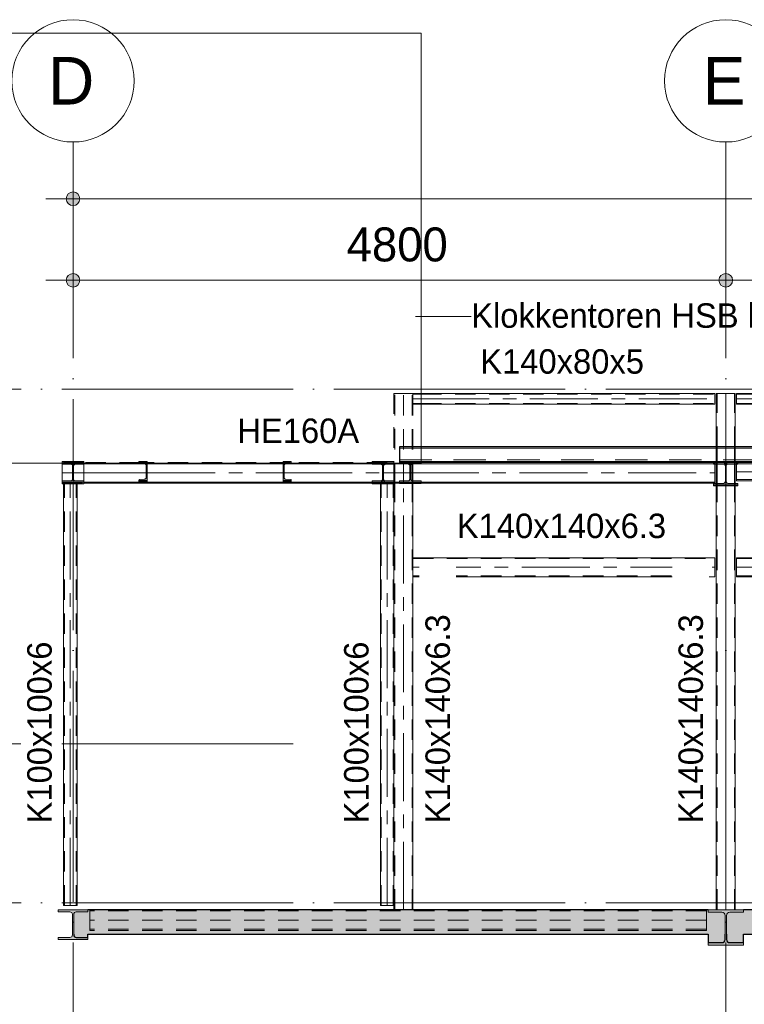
# Model space of a CAD drawing. Header units: millimetres. Extents: x -1359 to 538036, y -4592 to 9900.
# Tile 39 of 43: x 498046 to 503375, y 2654 to 9900. Entities that reach past the tile are written whole.
import ezdxf

# ---------------------------------------------------------------- set-up
doc = ezdxf.new("R2010")
doc.units = ezdxf.units.MM
for name, pattern in [('Overhead', [396.875, 238.125, -158.75]), ('WSP_hartlijn', [800, 500, -100, 100, -100]), ('WSP_hhidden', [250, 150, -100]), ('WSP_stramienlijn', [2000, 1700, -150, 0, -150])]:
    doc.linetypes.add(name, pattern=pattern)
for name, color, linetype, lineweight in [('00_algemeen - 0_18mm', 1, 'Continuous', 13), ('00_algemeen - hartlijn', 7, 'WSP_hartlijn', 13), ('00_algemeen - hhidden - 0_13mm', 7, 'WSP_hhidden', 13), ('00_algemeen - overhead', 7, 'Overhead', 13), ('00_maatvoering', 8, 'Continuous', 13), ('00_maatvoering-100', 8, 'Continuous', 13), ('07_stramien', 4, 'Continuous', 13), ('07_stramien - levels', 7, 'Continuous', 13), ('23_vloeren', 2, 'Continuous', 18), ('23_vloeren - hatch', 1, 'Continuous', 18), ('23_vloeren -cut-', 3, 'Continuous', 25), ('28_hoofddraagconstructies - kolommen en liggers', 1, 'Continuous', 13), ('28_hoofddraagconstructies - kolommen en liggers - staal', 1, 'Continuous', 13), ('28_hoofddraagconstructies - kolommen en liggers - staal -cut-', 2, 'Continuous', 13), ('28_hoofddraagconstructies - kolommen en liggers -cut-', 2, 'Continuous', 18), ('28_hoofddraagconstructies - tags', 7, 'Continuous', 18)]:
    doc.layers.add(name, color=color, linetype=linetype, lineweight=lineweight)
doc.styles.add('Revittext', font='txt', dxfattribs={"height": 250})
doc.styles.add('Revittext_1', font='txt', dxfattribs={"height": 180})
doc.styles.add('Revittext_2', font='txt', dxfattribs={"height": 350})
doc.dimstyles.new('WSP_25_-_transparant', dxfattribs={"dimscale": 304.8, "dimtxt": 252.223969, "dimasz": 1.312336, "dimexe": 0.656168, "dimexo": 0.0625, "dimgap": 0.213255, "dimtad": 1, "dimdec": 0, "dimzin": 0, "dimdsep": 46, "dimtxsty": 'Revittext', "dimblk1": 'DOTSMALL', "dimblk2": 'DOTSMALL', "dimsah": 1, "dimcen": 0.09, "dimdle": 0.656168, "dimazin": 0, "dimtfac": 1, "dimtdec": 4, "dimtix": 1, "dimtmove": 0, "dimatfit": 3, "dimfxl": 0.656168, "dimfxlon": 1, "dimtvp": 1, "dimtolj": 1, "dimtzin": 0, "dimarcsym": 2})

# ---------------------------------------------------------------- blocks, each defined once
blk = doc.blocks.new('28_WSP_SF_staal - UNP v18-0 - UNP140-1334457-as 0')
at = {"layer": '00_algemeen - hhidden - 0_13mm'}
blk.add_line((20952, 6501.4), (20952, 6508.2), dxfattribs=at)
blk = doc.blocks.new('28_WSP_SF_staal - UNP v18-0 - UNP140-1334458-as 0')
at = {"layer": '00_algemeen - hhidden - 0_13mm'}
blk.add_line((19938, 6501.4), (19938, 6508.2), dxfattribs=at)
blk = doc.blocks.new('Structural Framing 1 - Structural Framing 1-1333742-as 0')
at = {"layer": '28_hoofddraagconstructies - kolommen en liggers -cut-'}
for p, q in [((21960, 9800), (18930, 9800)), ((18930, 9800), (18930, 6636.951155)), ((21960, 6636.951155), (21960, 9800)), ((18930, 6636.951155), (21960, 6636.951155))]:
    blk.add_line(p, q, dxfattribs=at)
blk = doc.blocks.new('28_WSP_SF_staal - RHS v18-0 - SHSC 140x140x6_3 - S275-1334255-as 0')
at = {"layer": '00_algemeen - hartlijn'}
blk.add_line((21900, 5870), (24120, 5870), dxfattribs=at)
at = {"layer": '00_algemeen - hhidden - 0_13mm'}
for p, q in [((21900, 5933.7), (24120, 5933.7)), ((21900, 5806.3), (24120, 5806.3))]:
    blk.add_line(p, q, dxfattribs=at)
blk = doc.blocks.new('28_WSP_SF_staal - RHS v18-0 - SHSC 140x140x6_3 - S275-1334087-as 0')
at = {"layer": '00_algemeen - hartlijn'}
blk.add_line((24280, 5870), (28920, 5870), dxfattribs=at)
at = {"layer": '00_algemeen - hhidden - 0_13mm'}
for p, q in [((24280, 5933.7), (28920, 5933.7)), ((24280, 5806.3), (28920, 5806.3))]:
    blk.add_line(p, q, dxfattribs=at)
at = {"layer": '28_hoofddraagconstructies - kolommen en liggers - staal'}
for p, q in [((28920, 5940), (24280, 5940)), ((24280, 5924.25), (24280, 5940)), ((24280, 5815.75), (24280, 5924.25)), ((28920, 5940), (28920, 5924.25)), ((28920, 5924.25), (28920, 5815.75)), ((24280, 5800), (24280, 5815.75)), ((24280, 5800), (28920, 5800)), ((28920, 5815.75), (28920, 5800))]:
    blk.add_line(p, q, dxfattribs=at)
blk = doc.blocks.new('28_WSP_SF_staal - RHS v18-0 - SHSC 140x80x5 - S275-1383643-as 0')
at = {"layer": '00_algemeen - hartlijn'}
blk.add_line((24280, 7110), (28920, 7110), dxfattribs=at)
at = {"layer": '00_algemeen - hhidden - 0_13mm'}
for p, q in [((24280, 7145), (28920, 7145)), ((24280, 7075), (28920, 7075))]:
    blk.add_line(p, q, dxfattribs=at)
at = {"layer": '28_hoofddraagconstructies - kolommen en liggers - staal'}
for p, q in [((28920, 7150), (24280, 7150)), ((24280, 7140), (24280, 7150)), ((24280, 7080), (24280, 7140)), ((28920, 7150), (28920, 7140)), ((28920, 7140), (28920, 7080)), ((24280, 7070), (24280, 7080)), ((24280, 7070), (28920, 7070)), ((28920, 7080), (28920, 7070))]:
    blk.add_line(p, q, dxfattribs=at)
blk = doc.blocks.new('Floors 4 - Floors 4-1342340-as 0')
at = {"layer": '23_vloeren - hatch', "linetype": 'WSP_hhidden', "lineweight": 13}
blk.add_hatch(color=256, dxfattribs=at).paths.add_polyline_path([(24229, 3107.5), (24330, 3107.5), (24330, 3170), (24205, 3170), (24205, 3131.5), (24208.2, 3119.5), (24217, 3110.7)])
at = {"layer": '23_vloeren -cut-'}
for p, q in [((24205, 3170), (24205, 3131.5)), ((24330, 3107.5), (24330, 3170)), ((24229, 3107.5), (24330, 3107.5))]:
    blk.add_line(p, q, dxfattribs=at)
blk.add_arc((24229, 3131.5), 24, 180, 270, dxfattribs=at)
blk = doc.blocks.new('Floors 6 - Floors 6-1343422-as 0')
at = {"layer": '23_vloeren - hatch', "linetype": 'WSP_hhidden', "lineweight": 13}
h = blk.add_hatch(color=256, dxfattribs=at)
h.paths.add_polyline_path([(24171, 3107.5), (24183, 3110.7), (24191.8, 3119.5), (24195, 3131.5), (24195, 3170), (24070, 3170), (24070, 3107.5)])
h.paths.add_polyline_path([(19422.7, 3146), (19510, 3146), (19510, 3170), (19404.7, 3170), (19404.7, 3164), (19410, 3151.3)])
at = {"layer": '23_vloeren -cut-'}
for p, q in [((19404.7, 3170), (19404.7, 3164)), ((19422.7, 3146), (19510, 3146)), ((19510, 3146), (19510, 3170)), ((24070, 3170), (24070, 3107.5)), ((24195, 3131.5), (24195, 3170)), ((24070, 3107.5), (24171, 3107.5))]:
    blk.add_line(p, q, dxfattribs=at)
for centre, radius, start, end in [((19422.7, 3164), 18, 180, 270), ((24171, 3131.5), 24, 270, 0)]:
    blk.add_arc(centre, radius, start, end, dxfattribs=at)
blk = doc.blocks.new('28_WSP_SF_staal - HE v21-0 - HE160A-1333514-as 0')
at = {"layer": '00_algemeen - hartlijn'}
for p, q in [((19480, 6564), (19938, 6564)), ((19945, 6564), (20945, 6564)), ((20952, 6564), (21677, 6564)), ((21683, 6564), (21877, 6564)), ((21883, 6564), (24120, 6564))]:
    blk.add_line(p, q, dxfattribs=at)
at = {"layer": '28_hoofddraagconstructies - kolommen en liggers', "linetype": 'WSP_hhidden'}
for p, q in [((19938, 6564), (19945, 6564)), ((20945, 6564), (20952, 6564)), ((21677, 6564), (21683, 6564)), ((21877, 6564), (21883, 6564))]:
    blk.add_line(p, q, dxfattribs=at)
blk = doc.blocks.new('28_WSP_SF_staal - HE v21-0 - HE140A-1179051-as 0')
at = {"layer": '00_algemeen - hartlijn'}
for p, q in [((24280, 6573.5), (27791.6, 6573.5)), ((28887.5, 6573.5), (28920, 6573.5))]:
    blk.add_line(p, q, dxfattribs=at)
at = {"layer": '28_hoofddraagconstructies - kolommen en liggers', "linetype": 'WSP_hhidden'}
for p, q in [((24280, 6631.5), (24280, 6640)), ((24290, 6640), (24280, 6640)), ((28920, 6640), (28910, 6640)), ((28920, 6640), (28920, 6631.5)), ((28920, 6600), (28920, 6530.1)), ((27791.7, 6573.5), (28887.5, 6573.5))]:
    blk.add_line(p, q, dxfattribs=at)
at = {"layer": '28_hoofddraagconstructies - kolommen en liggers - staal'}
for p, q in [((24280, 6619.5), (24280, 6631.5)), ((24280, 6631.5), (28920, 6631.5)), ((24280, 6527.5), (24280, 6619.5)), ((28910, 6640), (24290, 6640)), ((28920, 6631.5), (28920, 6619.5)), ((28920, 6619.5), (28920, 6600)), ((24280, 6515.5), (24280, 6527.5)), ((28920, 6530), (28920, 6527.5)), ((28920, 6527.5), (28920, 6515.5)), ((24280, 6507), (24280, 6515.5)), ((24280, 6515.5), (28920, 6515.5)), ((24280, 6507), (28920, 6507)), ((28920, 6515.5), (28920, 6507))]:
    blk.add_line(p, q, dxfattribs=at)
blk = doc.blocks.new('28_WSP_SF_staal - HE v21-0 - HE160A-1333515-as 0')
at = {"layer": '00_algemeen - hartlijn'}
for p, q in [((19320, 6564), (19397, 6564)), ((19403, 6564), (19480, 6564))]:
    blk.add_line(p, q, dxfattribs=at)
at = {"layer": '28_hoofddraagconstructies - kolommen en liggers', "linetype": 'WSP_hhidden'}
blk.add_line((19397, 6564), (19403, 6564), dxfattribs=at)
blk = doc.blocks.new('28_WSP_SC_staal - RHS v18-0 - SHSC 100x100x6 - S275-V122-as 0')
at = {"layer": '00_algemeen - hartlijn'}
blk.add_line((21710, 3380), (21710, 6485.1), dxfattribs=at)
at = {"layer": '00_algemeen - hhidden - 0_13mm'}
for p, q in [((21666, 3380), (21666, 6485.1)), ((21754, 3380), (21754, 6485.1))]:
    blk.add_line(p, q, dxfattribs=at)
at = {"layer": '28_hoofddraagconstructies - kolommen en liggers', "linetype": 'WSP_hhidden'}
for p, q in [((21666, 6485.2), (21666, 6488)), ((21710, 6485.2), (21710, 6488)), ((21754, 6485.2), (21754, 6488))]:
    blk.add_line(p, q, dxfattribs=at)
blk = doc.blocks.new('28_WSP_SF_staal - HE v21-0 - HE160A-1331030-as 0')
at = {"layer": '28_hoofddraagconstructies - kolommen en liggers', "linetype": 'WSP_hhidden'}
blk.add_line((24057.3, 3274), (19522.7, 3274), dxfattribs=at)
blk = doc.blocks.new('28_WSP_SC_staal - RHS v18-0 - SHSC 140x140x6_3 - S275-V123-as 0')
at = {"layer": '00_algemeen - hartlijn'}
for p, q in [((29000, 6757.3), (29000, 7150)), ((29000, 3350), (29000, 6468.4))]:
    blk.add_line(p, q, dxfattribs=at)
at = {"layer": '00_algemeen - hhidden - 0_13mm'}
for p, q in [((28936.3, 6757.3), (28936.3, 7150)), ((29063.7, 6757.3), (29063.7, 7150)), ((28936.3, 6487.2), (28936.3, 6629.9)), ((29063.7, 6487.2), (29063.7, 6629.9)), ((28936.3, 3350), (28936.3, 6468.4)), ((29063.7, 3350), (29063.7, 6468.4))]:
    blk.add_line(p, q, dxfattribs=at)
at = {"layer": '28_hoofddraagconstructies - kolommen en liggers', "linetype": 'WSP_hhidden'}
for p, q in [((28936.3, 6630), (28936.3, 6757.2)), ((29000, 6468.5), (29000, 6757.2)), ((29063.7, 6630), (29063.7, 6757.2)), ((28936.3, 6468.5), (28936.3, 6487.1)), ((29063.7, 6468.5), (29063.7, 6487.1))]:
    blk.add_line(p, q, dxfattribs=at)
blk = doc.blocks.new('28_WSP_SC_staal - RHS v18-0 - SHSC 140x140x6_3 - S275-V121-as 0')
at = {"layer": '00_algemeen - hartlijn'}
blk.add_line((21830, 3350), (21830, 6487.4), dxfattribs=at)
at = {"layer": '00_algemeen - hhidden - 0_13mm'}
for p, q in [((21766.3, 3350), (21766.3, 6488)), ((21893.7, 3350), (21893.7, 6487.4))]:
    blk.add_line(p, q, dxfattribs=at)
at = {"layer": '28_hoofddraagconstructies - kolommen en liggers', "linetype": 'WSP_hhidden'}
for p, q in [((21766.3, 6488), (21766.3, 7150)), ((21830, 6487.5), (21830, 7150)), ((21893.7, 6487.5), (21893.7, 7150))]:
    blk.add_line(p, q, dxfattribs=at)
blk = doc.blocks.new('28_WSP_SF_staal - RHS v18-0 - SHSC 140x80x5 - S275-1383644-as 0')
at = {"layer": '00_algemeen - hartlijn'}
blk.add_line((21960, 7110), (24120, 7110), dxfattribs=at)
at = {"layer": '00_algemeen - hhidden - 0_13mm'}
for p, q in [((21960, 7145), (24120, 7145)), ((21960, 7075), (24120, 7075))]:
    blk.add_line(p, q, dxfattribs=at)
at = {"layer": '28_hoofddraagconstructies - kolommen en liggers', "linetype": 'WSP_hhidden'}
for p, q in [((21900, 7145), (21960, 7145)), ((21900, 7110), (21960, 7110)), ((21900, 7075), (21960, 7075))]:
    blk.add_line(p, q, dxfattribs=at)
blk = doc.blocks.new('Grid - Stramienbol 9_0mm-3500-as 0')
at = {"layer": '07_stramien'}
blk.add_circle((19400, 9450), 450, dxfattribs=at)
blk = doc.blocks.new('DIMBLOCK99-as 0')
at = {"layer": '00_maatvoering-100'}
h = blk.add_hatch(color=256, dxfattribs=at)
edge = h.paths.add_edge_path()
edge.add_arc((498438.4, 8582.3), 50, 0, 360)
h = blk.add_hatch(color=256, dxfattribs=at)
edge = h.paths.add_edge_path()
edge.add_arc((517638.4, 8582.3), 50, 0, 360)
for p, q in [((498438.4, 8782.3), (498438.4, 8382.3)), ((498438.4, 8582.3), (498438.4, 8782.3)), ((517638.4, 8782.3), (517638.4, 8382.3)), ((517638.4, 8582.3), (517638.4, 8782.3)), ((498238.4, 8582.3), (517838.4, 8582.3))]:
    blk.add_line(p, q, dxfattribs=at)
for centre in [(498438.4, 8582.3), (517638.4, 8582.3)]:
    blk.add_circle(centre, 50, dxfattribs=at)
at = {"layer": '00_maatvoering-100', "color": 0, "insert": (507553.4, 8971.1), "char_height": 250, "width": 1164.111, "attachment_point": 1, "line_spacing_factor": 0.931288, "style": 'Revittext'}
blk.add_mtext('19200', dxfattribs=at)
blk = doc.blocks.new('_DotSmall')
at = {"color": 0, "linetype": 'ByBlock', "const_width": 0.5}
blk.add_lwpolyline([(-0.0625, 0, 1), (0.0625, 0, 1)], format="xyb", close=True, dxfattribs=at)
blk = doc.blocks.new('DIMBLOCK100-as 0')
at = {"layer": '00_maatvoering-100'}
h = blk.add_hatch(color=256, dxfattribs=at)
edge = h.paths.add_edge_path()
edge.add_arc((498438.4, 7982.3), 50, 0, 360)
h = blk.add_hatch(color=256, dxfattribs=at)
edge = h.paths.add_edge_path()
edge.add_arc((503238.4, 7982.3), 50, 0, 360)
for p, q in [((498438.4, 8182.3), (498438.4, 7782.3)), ((498438.4, 7982.3), (498438.4, 8182.3)), ((503238.4, 8182.3), (503238.4, 7782.3)), ((503238.4, 7982.3), (503238.4, 8182.3)), ((498238.4, 7982.3), (503238.4, 7982.3))]:
    blk.add_line(p, q, dxfattribs=at)
for centre in [(498438.4, 7982.3), (503238.4, 7982.3)]:
    blk.add_circle(centre, 50, dxfattribs=at)
at = {"layer": '00_maatvoering-100', "color": 0, "insert": (500450.4, 8371.1), "char_height": 250, "width": 931.288, "attachment_point": 1, "line_spacing_factor": 0.931288, "style": 'Revittext'}
blk.add_mtext('4800', dxfattribs=at)
blk = doc.blocks.new('DIMBLOCK101-as 0')
at = {"layer": '00_maatvoering-100'}
h = blk.add_hatch(color=256, dxfattribs=at)
edge = h.paths.add_edge_path()
edge.add_arc((503238.4, 7982.3), 50, 0, 360)
h = blk.add_hatch(color=256, dxfattribs=at)
edge = h.paths.add_edge_path()
edge.add_arc((508038.4, 7982.3), 50, 0, 360)
for p, q in [((503238.4, 8182.3), (503238.4, 7782.3)), ((503238.4, 7982.3), (503238.4, 8182.3)), ((508038.4, 8182.3), (508038.4, 7782.3)), ((508038.4, 7982.3), (508038.4, 8182.3)), ((503238.4, 7982.3), (508038.4, 7982.3))]:
    blk.add_line(p, q, dxfattribs=at)
for centre in [(503238.4, 7982.3), (508038.4, 7982.3)]:
    blk.add_circle(centre, 50, dxfattribs=at)
at = {"layer": '00_maatvoering-100', "color": 0, "insert": (505250.4, 8371.1), "char_height": 250, "width": 931.288, "attachment_point": 1, "line_spacing_factor": 0.931288, "style": 'Revittext'}
blk.add_mtext('4800', dxfattribs=at)

msp = doc.modelspace()

# ---------------------------------------------------------------- hatches: boundary and pattern name
at = {"layer": '23_vloeren - hatch'}
h = msp.add_hatch(color=256, dxfattribs=at)
h.paths.add_polyline_path([(498443.2, 3170), (503233.4, 3170), (503233.4, 3308.5), (503230.2, 3320.5), (503221.4, 3329.3), (503209.4, 3332.5), (503108.4, 3332.5), (503108.4, 3350), (498548.4, 3350), (498548.4, 3334), (498461.2, 3334), (498448.4, 3328.7), (498443.2, 3316), (498443.2, 3284.5)])
h.paths.add_polyline_path([(512843.4, 3170), (517633.7, 3170), (517633.7, 3316), (517628.4, 3328.7), (517615.7, 3334), (517528.4, 3334), (517528.4, 3350), (512968.4, 3350), (512968.4, 3332.5), (512867.4, 3332.5), (512855.4, 3329.3), (512846.6, 3320.5), (512843.4, 3308.5), (512843.4, 3284.5)])
h.paths.add_polyline_path([(512701.1, 3170), (512833.4, 3170), (512833.4, 3308.5), (512830.2, 3320.5), (512821.4, 3329.3), (512809.4, 3332.5), (512708.4, 3332.5), (512708.4, 3350), (508168.4, 3350), (508168.4, 3332.5), (508067.4, 3332.5), (508055.4, 3329.3), (508046.6, 3320.5), (508043.4, 3308.5), (508043.4, 3170), (511266, 3170)])
h.paths.add_polyline_path([(503243.4, 3170), (508033.4, 3170), (508033.4, 3308.5), (508030.2, 3320.5), (508021.4, 3329.3), (508009.4, 3332.5), (507908.4, 3332.5), (507908.4, 3350), (503368.4, 3350), (503368.4, 3332.5), (503267.4, 3332.5), (503255.4, 3329.3), (503246.6, 3320.5), (503243.4, 3308.5), (503243.4, 3284.5)])
at = {"layer": '28_hoofddraagconstructies - kolommen en liggers - staal'}
for points in [[(498358.4, 6496.7), (498518.4, 6496.7), (498518.4, 6505.7), (498453.1, 6506.1), (498447.1, 6509), (498442.9, 6514.2), (498441.4, 6520.7), (498441.8, 6628), (498444.7, 6634.1), (498449.9, 6638.2), (498456.4, 6639.7), (498518.4, 6639.7), (498518.4, 6648.7), (498358.4, 6648.7), (498358.4, 6639.7), (498423.8, 6639.3), (498429.8, 6636.4), (498433.9, 6631.2), (498435.4, 6624.7), (498435.1, 6517.3), (498432.2, 6511.3), (498426.9, 6507.2), (498420.4, 6505.7), (498358.4, 6505.7)], [(498923.4, 6508.2), (498983.4, 6508.2), (498983.4, 6648.2), (498923.4, 6648.2), (498923.4, 6645.2), (498927.6, 6640.2), (498969.7, 6636.6), (498973.8, 6633.9), (498976.1, 6629.6), (498976.4, 6627.1), (498976.1, 6526.8), (498973.8, 6522.5), (498969.7, 6519.8), (498967.3, 6519.3), (498927.6, 6516.1), (498923.4, 6511.2)], [(500043.4, 6508.2), (500043.4, 6511.2), (500039.2, 6516.1), (499997.1, 6519.8), (499993, 6522.5), (499990.7, 6526.8), (499990.4, 6529.2), (499990.7, 6629.6), (499993, 6633.9), (499997.1, 6636.6), (499999.5, 6637.1), (500039.2, 6640.2), (500043.4, 6645.2), (500043.4, 6648.2), (499983.4, 6648.2), (499983.4, 6508.2)], [(500638.4, 6496.2), (500798.4, 6496.2), (500798.4, 6505.2), (500733.1, 6505.5), (500727.1, 6508.4), (500722.9, 6513.7), (500721.4, 6520.2), (500721.8, 6627.5), (500724.7, 6633.5), (500729.9, 6637.7), (500736.4, 6639.2), (500798.4, 6639.2), (500798.4, 6648.2), (500638.4, 6648.2), (500638.4, 6639.2), (500703.8, 6638.8), (500709.8, 6635.9), (500713.9, 6630.7), (500715.4, 6624.2), (500715.1, 6516.8), (500712.2, 6510.8), (500706.9, 6506.7), (500700.4, 6505.2), (500638.4, 6505.2)], [(500838.4, 6496.7), (500998.4, 6496.7), (500998.4, 6505.7), (500933.1, 6506.1), (500927.1, 6509), (500922.9, 6514.2), (500921.4, 6520.7), (500921.8, 6628), (500924.7, 6634.1), (500929.9, 6638.2), (500936.4, 6639.7), (500998.4, 6639.7), (500998.4, 6648.7), (500838.4, 6648.7), (500838.4, 6639.7), (500903.8, 6639.3), (500909.8, 6636.4), (500913.9, 6631.2), (500915.4, 6624.7), (500915.1, 6517.3), (500912.2, 6511.3), (500906.9, 6507.2), (500900.4, 6505.7), (500838.4, 6505.7)], [(503148.4, 6477.7), (503328.4, 6477.7), (503328.4, 6487.2), (503253.1, 6487.6), (503247.1, 6490.5), (503242.9, 6495.7), (503241.4, 6502.2), (503241.8, 6627.5), (503244.7, 6633.6), (503249.9, 6637.7), (503256.4, 6639.2), (503328.4, 6639.2), (503328.4, 6648.7), (503148.4, 6648.7), (503148.4, 6639.2), (503223.8, 6638.8), (503229.8, 6635.9), (503233.9, 6630.7), (503235.4, 6624.2), (503235.1, 6498.8), (503232.2, 6492.8), (503226.9, 6488.7), (503220.4, 6487.2), (503148.4, 6487.2)], [(498328.4, 3130), (498548.4, 3130), (498548.4, 3146), (498461.2, 3146), (498448.4, 3151.3), (498443.2, 3164), (498443.2, 3316), (498448.4, 3328.7), (498461.2, 3334), (498548.4, 3334), (498548.4, 3350), (498328.4, 3350), (498328.4, 3334), (498415.7, 3334), (498428.4, 3328.7), (498433.7, 3316), (498433.7, 3164), (498428.4, 3151.3), (498415.7, 3146), (498328.4, 3146)], [(503108.4, 3090), (503368.4, 3090), (503368.4, 3107.5), (503267.4, 3107.5), (503255.4, 3110.7), (503246.6, 3119.5), (503243.4, 3131.5), (503243.4, 3308.5), (503246.6, 3320.5), (503255.4, 3329.3), (503267.4, 3332.5), (503368.4, 3332.5), (503368.4, 3350), (503108.4, 3350), (503108.4, 3332.5), (503209.4, 3332.5), (503221.4, 3329.3), (503230.2, 3320.5), (503233.4, 3308.5), (503233.4, 3131.5), (503230.2, 3119.5), (503221.4, 3110.7), (503209.4, 3107.5), (503108.4, 3107.5)]]:
    msp.add_hatch(color=256, dxfattribs=at).paths.add_polyline_path(points)

# ---------------------------------------------------------------- linework, layer by layer
at = {"layer": '00_algemeen - 0_18mm'}
msp.add_line((500838.4, 6746.5), (517638.4, 6746.5), dxfattribs=at)
at = {"layer": '00_algemeen - overhead'}
msp.add_line((500838.4, 6660.1), (517638.4, 6660.1), dxfattribs=at)
at = {"layer": '07_stramien', "linetype": 'WSP_stramienlijn'}
for p, q in [((498438.4, -4592.4), (498438.4, 9000)), ((503238.4, -4592.4), (503238.4, 9000))]:
    msp.add_line(p, q, dxfattribs=at)
at = {"layer": '07_stramien - levels', "linetype": 'WSP_stramienlijn'}
for p, q in [((494356.9, 7180), (522434.4, 7180)), ((494356.9, 4570), (500146.1, 4570)), ((494356.9, 3400), (522434.4, 3400))]:
    msp.add_line(p, q, dxfattribs=at)
at = {"layer": '23_vloeren', "linetype": 'WSP_hhidden', "lineweight": 13}
for p, q in [((500838.4, 6649.3), (500838.4, 6648.8)), ((503318.4, 6640), (503158.5, 6640))]:
    msp.add_line(p, q, dxfattribs=at)
at = {"layer": '23_vloeren'}
for p, q in [((498548.4, 3334), (498461.2, 3334)), ((498548.4, 3350), (498548.4, 3334)), ((503108.4, 3332.5), (503108.4, 3350)), ((503368.4, 3350), (503368.4, 3332.5)), ((498443.2, 3316), (498443.2, 3170)), ((503209.4, 3332.5), (503108.4, 3332.5)), ((503233.4, 3170), (503233.4, 3308.5)), ((503243.4, 3308.5), (503243.4, 3170)), ((503368.4, 3332.5), (503267.4, 3332.5))]:
    msp.add_line(p, q, dxfattribs=at)
for centre, radius, start, end in [((498461.2, 3316), 18, 90, 180), ((503209.4, 3308.5), 24, 360, 90), ((503267.4, 3308.5), 24, 90, 180)]:
    msp.add_arc(centre, radius, start, end, dxfattribs=at)
at = {"layer": '23_vloeren -cut-'}
for p, q in [((517638.4, 6757.3), (500838.4, 6757.3)), ((500838.4, 6757.3), (500838.4, 6649.3)), ((500838.4, 6649.3), (517638.4, 6649.3)), ((503108.4, 3350), (498548.4, 3350)), ((507908.4, 3350), (503368.4, 3350)), ((498548.4, 3170), (503108.4, 3170)), ((503368.4, 3170), (507908.4, 3170))]:
    msp.add_line(p, q, dxfattribs=at)
at = {"layer": '28_hoofddraagconstructies - kolommen en liggers', "linetype": 'WSP_hhidden'}
for p, q in [((500798.4, 7150), (500798.4, 6648.2)), ((500798.4, 7150), (500814.2, 7150)), ((500922.7, 7150), (500814.2, 7150)), ((500938.4, 7150), (500922.7, 7150)), ((500998.4, 7150), (500938.4, 7150)), ((500938.4, 7150), (500938.4, 7140)), ((500938.4, 7080), (500938.4, 7140)), ((500938.4, 7070), (500938.4, 7080)), ((500938.4, 6487.5), (500938.4, 7070)), ((500938.4, 7070), (500998.4, 7070)), ((503168.4, 6757.2), (503168.4, 6630)), ((503308.4, 6630), (503308.4, 6757.2)), ((498518.4, 6640), (498358.4, 6640)), ((498358.4, 6639.7), (498358.4, 6637)), ((498358.4, 6631), (498518.4, 6631)), ((498930.1, 6640), (498518.4, 6640)), ((498518.4, 6639.7), (498518.4, 6637)), ((498923.4, 6641.4), (498924.6, 6641.4)), ((498925.3, 6641.4), (498926.7, 6641.4)), ((498927.6, 6640.2), (498927.6, 6637)), ((500035.5, 6640), (498931.4, 6640)), ((498958.6, 6631), (498983.4, 6631)), ((498967.3, 6637.1), (498967.3, 6637)), ((499983.5, 6631), (500008.2, 6631)), ((499999.5, 6637), (499999.5, 6637.1)), ((500998.4, 6640), (500036.8, 6640)), ((500039.2, 6637), (500039.2, 6640.2)), ((500040.2, 6641.4), (500041.6, 6641.4)), ((500042.2, 6641.4), (500043.4, 6641.4)), ((500798.4, 6639.8), (500638.4, 6639.8)), ((500638.4, 6637), (500638.4, 6639.2)), ((500638.4, 6632.4), (500638.4, 6630.8)), ((500638.4, 6630.8), (500700.4, 6630.8)), ((500638.4, 6628.1), (500638.4, 6630.8)), ((500700.4, 6628.1), (500638.4, 6628.1)), ((500706.5, 6631), (500730.4, 6631)), ((500736.4, 6630.8), (500798.4, 6630.8)), ((500798.4, 6628.1), (500736.4, 6628.1)), ((500798.4, 6637), (500798.4, 6639.2)), ((500798.4, 6630.8), (500798.4, 6632.4)), ((500798.4, 6628.1), (500798.4, 6630.8)), ((500798.4, 6628.1), (500798.4, 6505.2)), ((500838.4, 6637), (500838.4, 6639.7)), ((500838.4, 6630.4), (500838.4, 6633)), ((500900.4, 6630.4), (500838.4, 6630.4)), ((500908.1, 6631), (500928.7, 6631)), ((500998.4, 6630.4), (500936.4, 6630.4)), ((500998.4, 6630.4), (500998.4, 6633)), ((503148.4, 6629.9), (503148.4, 6632.5)), ((503158.4, 6629.9), (503148.4, 6629.9)), ((503158.4, 6640), (503148.5, 6640)), ((503158.4, 6640), (503158.4, 6632.6)), ((503220.4, 6629.9), (503178.4, 6629.9)), ((503298.4, 6629.9), (503256.4, 6629.9)), ((503328.4, 6629.9), (503318.5, 6629.9)), ((503328.4, 6629.9), (503328.4, 6632.2)), ((498358.4, 6497), (498518.4, 6497)), ((498358.4, 6488), (498518.4, 6488)), ((498368.4, 6488), (498368.4, 6485.2)), ((498468.4, 6485.2), (498468.4, 6488)), ((500700.4, 6496.8), (500638.4, 6496.8)), ((500638.4, 6489.4), (500638.4, 6487.8)), ((500638.5, 6497), (500798.4, 6497)), ((500698.4, 6488), (500698.4, 6485.2)), ((500715.4, 6519.7), (500715.4, 6511.8)), ((500721.4, 6511.8), (500721.4, 6519.7)), ((500798.4, 6496.8), (500736.4, 6496.8)), ((500798.4, 6487.8), (500798.4, 6489.4)), ((500838.4, 6487.4), (500838.4, 6490)), ((500838.5, 6497), (500998.4, 6497)), ((500998.4, 6487.4), (500998.4, 6490)), ((503168.4, 6487.1), (503168.4, 6468.5)), ((503308.4, 6468.5), (503308.4, 6487.1)), ((498561.1, 3341), (498561.1, 3350)), ((498561.1, 3326), (498561.1, 3341)), ((503095.7, 3341), (498561.1, 3341)), ((503095.7, 3350), (503095.7, 3341)), ((503095.7, 3341), (503095.7, 3326)), ((498561.1, 3222), (498561.1, 3326)), ((503095.7, 3326), (503095.7, 3222)), ((498561.1, 3207), (498561.1, 3222)), ((498561.1, 3198), (498561.1, 3207)), ((503095.7, 3207), (498561.1, 3207)), ((503095.7, 3198), (498561.1, 3198)), ((503095.7, 3222), (503095.7, 3207)), ((503095.7, 3207), (503095.7, 3198))]:
    msp.add_line(p, q, dxfattribs=at)
for centre, major_axis, ratio, start_param, end_param in [((498928.4, 6638.3), (5, 0), 0.999857, 3.141593, 3.376175), ((500038.4, 6638.3), (5, 0), 0.999857, 6.048603, 6.283185), ((500700.4, 6615.8), (15, 0), 0.999865, 0.025411, 1.570796), ((500700.4, 6613.1), (15, 0), 0.999865, 0.025411, 1.570796), ((500736.4, 6615.8), (15, 0), 0.999865, 1.570796, 3.116182), ((500736.4, 6613.1), (15, 0), 0.999865, 1.570796, 3.116182), ((500900.4, 6615.4), (15, 0), 0.999865, 0.025411, 1.570796), ((500936.4, 6615.4), (15, 0), 0.999865, 1.570796, 3.116182), ((503220.4, 6614.9), (15, 0), 0.999865, 0.008869, 1.570796), ((503256.4, 6614.9), (15, 0), 0.999865, 1.570796, 3.132724), ((500700.4, 6511.8), (15, 0), 0.999865, 4.712389, 4.771883), ((500700.4, 6511.8), (15, 0), 0.999865, 4.822711, 6.283185), ((500736.4, 6511.8), (15, 0), 0.999865, 3.141593, 4.602067), ((500736.4, 6511.8), (15, 0), 0.999865, 4.652895, 4.712389)]:
    msp.add_ellipse(centre, major_axis=major_axis, ratio=ratio, start_param=start_param, end_param=end_param, dxfattribs=at)
at = {"layer": '28_hoofddraagconstructies - kolommen en liggers - staal'}
for p, q in [((503158.4, 7150), (500998.4, 7150)), ((503158.4, 7140), (503158.4, 7150)), ((503158.4, 7140), (503158.4, 7080)), ((503168.4, 7150), (503168.4, 6757.3)), ((503168.4, 7150), (503184.2, 7150)), ((503292.7, 7150), (503184.2, 7150)), ((503308.4, 7150), (503292.7, 7150)), ((503308.4, 6757.3), (503308.4, 7150)), ((500998.4, 7070), (503158.4, 7070)), ((503158.4, 7080), (503158.4, 7070)), ((498358.4, 6637), (498358.4, 6628.1)), ((498358.4, 6616), (498358.4, 6628.2)), ((498420.4, 6628.1), (498358.4, 6628.1)), ((498358.4, 6512), (498358.4, 6616)), ((498518.4, 6628.1), (498456.4, 6628.1)), ((498518.4, 6637), (498518.4, 6633)), ((498518.4, 6631), (498518.4, 6633)), ((498518.4, 6616), (498518.4, 6631)), ((498518.4, 6631), (498957.4, 6631)), ((498518.4, 6512), (498518.4, 6616)), ((498923.4, 6645.2), (498923.4, 6638.3)), ((498927.6, 6637), (498927.6, 6633.4)), ((498967.3, 6630.3), (498927.6, 6633.4)), ((498967.3, 6637), (498967.3, 6630.3)), ((498983.4, 6631), (499983.4, 6631)), ((499999.5, 6630.3), (499999.5, 6637)), ((500039.2, 6633.4), (499999.5, 6630.3)), ((500009.5, 6631), (500706.2, 6631)), ((500039.2, 6633.4), (500039.2, 6637)), ((500043.4, 6638.3), (500043.4, 6645.2)), ((500638.4, 6632.4), (500638.4, 6637)), ((500700.4, 6632.4), (500638.4, 6632.4)), ((500730.6, 6631), (500908.1, 6631)), ((500798.4, 6632.4), (500736.4, 6632.4)), ((500798.4, 6632.4), (500798.4, 6637)), ((500838.4, 6633), (500838.4, 6637)), ((500928.8, 6631), (503158.4, 6631)), ((503148.4, 6640), (500998.4, 6640)), ((500998.4, 6633), (500998.4, 6637)), ((503148.4, 6632.5), (503148.4, 6639.2)), ((503158.4, 6632.5), (503158.4, 6631)), ((503158.4, 6631), (503158.4, 6616)), ((503178.4, 6629.9), (503158.4, 6629.9)), ((503158.4, 6616), (503158.4, 6512)), ((503168.4, 6629.9), (503168.4, 6487.2)), ((503318.4, 6629.9), (503298.5, 6629.9)), ((503308.4, 6487.2), (503308.4, 6629.9)), ((503328.4, 6632.2), (503328.4, 6639.2)), ((498358.4, 6505.6), (498358.4, 6512)), ((498358.4, 6496.7), (498358.4, 6485.1)), ((498518.4, 6485.1), (498358.4, 6485.1)), ((498368.4, 6485.1), (498368.4, 3380)), ((498468.4, 3380), (498468.4, 6485.1)), ((498518.4, 6505.6), (498518.4, 6512)), ((498518.4, 6497), (500638.4, 6497)), ((498518.4, 6496.7), (498518.4, 6490)), ((498518.4, 6488), (498518.4, 6490)), ((498518.4, 6488), (503158.4, 6488)), ((498518.4, 6488), (498518.4, 6485.1)), ((498923.4, 6508.2), (498923.4, 6501.4)), ((498983.4, 6501.4), (498923.4, 6501.4)), ((498983.4, 6508.2), (498983.4, 6501.4)), ((499983.4, 6501.4), (499983.4, 6508.2)), ((500043.4, 6501.4), (499983.4, 6501.4)), ((500043.4, 6501.4), (500043.4, 6508.2)), ((500638.4, 6489.4), (500638.4, 6496.2)), ((500798.4, 6489.4), (500638.4, 6489.4)), ((500638.4, 6487.8), (500798.4, 6487.8)), ((500638.4, 6485.1), (500638.4, 6487.8)), ((500798.4, 6485.1), (500638.4, 6485.1)), ((500698.4, 6485.1), (500698.4, 3380)), ((500798.4, 6497), (500838.4, 6497)), ((500798.4, 6489.4), (500798.4, 6496.2)), ((500798.4, 6487.8), (500798.4, 3350)), ((500838.4, 6490), (500838.4, 6496.7)), ((500998.4, 6487.4), (500838.4, 6487.4)), ((500938.4, 5940), (500938.4, 6487.4)), ((500998.4, 6497), (503158.4, 6497)), ((500998.4, 6490), (500998.4, 6496.7)), ((503148.4, 6468.4), (503148.4, 6477.7)), ((503328.4, 6468.4), (503148.4, 6468.4)), ((503158.4, 6512), (503158.4, 6497)), ((503158.4, 6497), (503158.4, 6488)), ((503168.4, 6468.4), (503168.4, 3350)), ((503308.4, 3350), (503308.4, 6468.4)), ((503328.4, 6468.4), (503328.4, 6477.7)), ((503158.4, 5940), (500938.4, 5940)), ((500938.4, 5940), (500938.4, 5924.2)), ((500938.4, 5815.7), (500938.4, 5924.2)), ((503158.4, 5924.2), (503158.4, 5940)), ((503158.4, 5924.2), (503158.4, 5815.7)), ((500938.4, 5800), (500938.4, 5815.7)), ((500938.4, 5800), (503158.4, 5800)), ((500938.4, 3350), (500938.4, 5800)), ((503158.4, 5815.7), (503158.4, 5800)), ((498380.4, 3380), (498368.4, 3380)), ((498456.4, 3380), (498380.4, 3380)), ((498468.4, 3380), (498456.4, 3380)), ((498461.2, 3334), (498548.4, 3334)), ((498548.4, 3334), (498548.4, 3350)), ((500710.4, 3380), (500698.4, 3380)), ((500786.4, 3380), (500710.4, 3380)), ((500798.4, 3380), (500786.4, 3380)), ((503108.4, 3350), (503108.4, 3332.5)), ((503368.4, 3332.5), (503368.4, 3350)), ((498443.2, 3170), (498443.2, 3316)), ((503108.4, 3332.5), (503209.4, 3332.5)), ((503233.4, 3308.5), (503233.4, 3170)), ((503243.4, 3170), (503243.4, 3308.5)), ((503267.4, 3332.5), (503368.4, 3332.5))]:
    msp.add_line(p, q, dxfattribs=at)
for centre, radius, start, end in [((498461.2, 3316), 18, 90, 180), ((503209.4, 3308.5), 24, 0, 90), ((503267.4, 3308.5), 24, 90, 180)]:
    msp.add_arc(centre, radius, start, end, dxfattribs=at)
for centre, major_axis, ratio, start_param, end_param in [((498420.4, 6613.1), (15, 0), 0.999865, 0.025411, 1.570796), ((498456.4, 6613.1), (15, 0), 0.999865, 1.570796, 3.116182), ((498928.4, 6638.3), (5, 0), 0.999857, 3.376175, 4.549085), ((498966.4, 6620.3), (10, 0), 0.999857, 0.040444, 1.479413), ((500000.4, 6620.3), (10, 0), 0.999857, 1.66218, 3.101148), ((500038.4, 6638.3), (5, 0), 0.999857, 4.875693, 6.048603), ((500700.4, 6617.4), (15, 0), 0.999857, 0.025411, 1.570796), ((500736.4, 6617.4), (15, 0), 0.999857, 1.570796, 3.116182)]:
    msp.add_ellipse(centre, major_axis=major_axis, ratio=ratio, start_param=start_param, end_param=end_param, dxfattribs=at)
at = {"layer": '28_hoofddraagconstructies - kolommen en liggers - staal -cut-'}
for p, q in [((498518.4, 6648.7), (498358.4, 6648.7)), ((498358.4, 6648.7), (498358.4, 6639.7)), ((498358.4, 6639.7), (498420.4, 6639.7)), ((498435.4, 6624.7), (498435.4, 6520.7)), ((498441.4, 6520.7), (498441.4, 6624.7)), ((498456.4, 6639.7), (498518.4, 6639.7)), ((498518.4, 6639.7), (498518.4, 6648.7)), ((498983.4, 6648.2), (498923.4, 6648.2)), ((498923.4, 6648.2), (498923.4, 6645.2)), ((498927.6, 6640.2), (498967.3, 6637.1)), ((498976.4, 6627.1), (498976.4, 6529.2)), ((498983.4, 6508.2), (498983.4, 6648.2)), ((500043.4, 6648.2), (499983.4, 6648.2)), ((499983.4, 6648.2), (499983.4, 6508.2)), ((499990.4, 6529.2), (499990.4, 6627.1)), ((499999.5, 6637.1), (500039.2, 6640.2)), ((500043.4, 6645.2), (500043.4, 6648.2)), ((500638.4, 6648.2), (500638.4, 6639.2)), ((500798.4, 6648.2), (500638.4, 6648.2)), ((500638.4, 6639.2), (500700.4, 6639.2)), ((500715.4, 6624.2), (500715.4, 6520.2)), ((500721.4, 6520.2), (500721.4, 6624.2)), ((500736.4, 6639.2), (500798.4, 6639.2)), ((500798.4, 6639.2), (500798.4, 6648.2)), ((500838.4, 6648.7), (500838.4, 6639.7)), ((500998.4, 6648.7), (500838.4, 6648.7)), ((500838.4, 6639.7), (500900.4, 6639.7)), ((500915.4, 6624.7), (500915.4, 6520.7)), ((500921.4, 6520.7), (500921.4, 6624.7)), ((500936.4, 6639.7), (500998.4, 6639.7)), ((500998.4, 6639.7), (500998.4, 6648.7)), ((503148.4, 6648.7), (503148.4, 6639.2)), ((503328.4, 6648.7), (503148.4, 6648.7)), ((503148.4, 6639.2), (503220.4, 6639.2)), ((503235.4, 6624.2), (503235.4, 6502.2)), ((503241.4, 6502.2), (503241.4, 6624.2)), ((503256.4, 6639.2), (503328.4, 6639.2)), ((503328.4, 6639.2), (503328.4, 6648.7)), ((498420.4, 6505.7), (498358.4, 6505.7)), ((498358.4, 6505.7), (498358.4, 6496.7)), ((498358.4, 6496.7), (498518.4, 6496.7)), ((498518.4, 6505.7), (498456.4, 6505.7)), ((498518.4, 6496.7), (498518.4, 6505.7)), ((498923.4, 6511.2), (498923.4, 6508.2)), ((498923.4, 6508.2), (498983.4, 6508.2)), ((498967.3, 6519.3), (498927.6, 6516.1)), ((499983.4, 6508.2), (500043.4, 6508.2)), ((500039.2, 6516.1), (499999.5, 6519.3)), ((500043.4, 6508.2), (500043.4, 6511.2)), ((500700.4, 6505.2), (500638.4, 6505.2)), ((500638.4, 6505.2), (500638.4, 6496.2)), ((500638.4, 6496.2), (500798.4, 6496.2)), ((500798.4, 6505.2), (500736.4, 6505.2)), ((500798.4, 6496.2), (500798.4, 6505.2)), ((500900.4, 6505.7), (500838.4, 6505.7)), ((500838.4, 6505.7), (500838.4, 6496.7)), ((500838.4, 6496.7), (500998.4, 6496.7)), ((500998.4, 6505.7), (500936.4, 6505.7)), ((500998.4, 6496.7), (500998.4, 6505.7)), ((503220.4, 6487.2), (503148.4, 6487.2)), ((503148.4, 6487.2), (503148.4, 6477.7)), ((503148.4, 6477.7), (503328.4, 6477.7)), ((503328.4, 6487.2), (503256.4, 6487.2)), ((503328.4, 6477.7), (503328.4, 6487.2)), ((498548.4, 3350), (498328.4, 3350)), ((498328.4, 3350), (498328.4, 3334)), ((498328.4, 3334), (498415.7, 3334)), ((503368.4, 3350), (503108.4, 3350)), ((498433.7, 3316), (498433.7, 3164)), ((498415.7, 3146), (498328.4, 3146)), ((498328.4, 3146), (498328.4, 3130)), ((498328.4, 3130), (498548.4, 3130)), ((498443.2, 3164), (498443.2, 3170)), ((498548.4, 3146), (498461.2, 3146)), ((498548.4, 3130), (498548.4, 3146)), ((503233.4, 3170), (503233.4, 3131.5)), ((503243.4, 3131.5), (503243.4, 3170)), ((503209.4, 3107.5), (503108.4, 3107.5)), ((503108.4, 3107.5), (503108.4, 3090)), ((503108.4, 3090), (503368.4, 3090)), ((503368.4, 3107.5), (503267.4, 3107.5)), ((503368.4, 3090), (503368.4, 3107.5))]:
    msp.add_line(p, q, dxfattribs=at)
at = {"layer": '28_hoofddraagconstructies - kolommen en liggers - staal -cut-', "flags": 128}
for points in [[(498420.4, 6639.7), (498423.8, 6639.3), (498426.9, 6638.2), (498429.8, 6636.4), (498432.2, 6634.1), (498433.9, 6631.2), (498435.1, 6628), (498435.4, 6624.7)], [(498441.4, 6624.7), (498441.8, 6628), (498442.9, 6631.2), (498444.7, 6634.1), (498447.1, 6636.4), (498449.9, 6638.2), (498453.1, 6639.3), (498456.4, 6639.7)], [(498923.4, 6645.2), (498923.6, 6644), (498924, 6642.9), (498924.6, 6641.9), (498925.5, 6641.1), (498926.5, 6640.6), (498927.6, 6640.2)], [(498967.3, 6637.1), (498969.7, 6636.6), (498971.9, 6635.5), (498973.8, 6633.9), (498975.2, 6631.9), (498976.1, 6629.6), (498976.4, 6627.1)], [(499990.4, 6627.1), (499990.7, 6629.6), (499991.6, 6631.9), (499993, 6633.9), (499994.9, 6635.5), (499997.1, 6636.6), (499999.5, 6637.1)], [(500039.2, 6640.2), (500040.4, 6640.6), (500041.4, 6641.1), (500042.2, 6641.9), (500042.9, 6642.9), (500043.3, 6644), (500043.4, 6645.2)], [(500700.4, 6639.2), (500703.8, 6638.8), (500706.9, 6637.7), (500709.8, 6635.9), (500712.2, 6633.5), (500713.9, 6630.7), (500715.1, 6627.5), (500715.4, 6624.2)], [(500721.4, 6624.2), (500721.8, 6627.5), (500722.9, 6630.7), (500724.7, 6633.5), (500727.1, 6635.9), (500729.9, 6637.7), (500733.1, 6638.8), (500736.4, 6639.2)], [(500900.4, 6639.7), (500903.8, 6639.3), (500906.9, 6638.2), (500909.8, 6636.4), (500912.2, 6634.1), (500913.9, 6631.2), (500915.1, 6628), (500915.4, 6624.7)], [(500921.4, 6624.7), (500921.8, 6628), (500922.9, 6631.2), (500924.7, 6634.1), (500927.1, 6636.4), (500929.9, 6638.2), (500933.1, 6639.3), (500936.4, 6639.7)], [(503220.4, 6639.2), (503223.8, 6638.8), (503226.9, 6637.7), (503229.8, 6635.9), (503232.2, 6633.6), (503233.9, 6630.7), (503235.1, 6627.5), (503235.4, 6624.2)], [(503241.4, 6624.2), (503241.8, 6627.5), (503242.9, 6630.7), (503244.7, 6633.6), (503247.1, 6635.9), (503249.9, 6637.7), (503253.1, 6638.8), (503256.4, 6639.2)], [(498976.4, 6529.2), (498976.1, 6526.8), (498975.2, 6524.5), (498973.8, 6522.5), (498971.9, 6520.9), (498969.7, 6519.8), (498967.3, 6519.3)], [(499999.5, 6519.3), (499997.1, 6519.8), (499994.9, 6520.9), (499993, 6522.5), (499991.6, 6524.5), (499990.7, 6526.8), (499990.4, 6529.2)], [(498435.4, 6520.7), (498435.1, 6517.3), (498433.9, 6514.2), (498432.2, 6511.3), (498429.8, 6509), (498426.9, 6507.2), (498423.8, 6506.1), (498420.4, 6505.7)], [(498456.4, 6505.7), (498453.1, 6506.1), (498449.9, 6507.2), (498447.1, 6509), (498444.7, 6511.3), (498442.9, 6514.2), (498441.8, 6517.3), (498441.4, 6520.7)], [(498927.6, 6516.1), (498926.5, 6515.8), (498925.5, 6515.2), (498924.6, 6514.4), (498924, 6513.4), (498923.6, 6512.3), (498923.4, 6511.2)], [(500043.4, 6511.2), (500043.3, 6512.3), (500042.9, 6513.4), (500042.2, 6514.4), (500041.4, 6515.2), (500040.4, 6515.8), (500039.2, 6516.1)], [(500715.4, 6520.2), (500715.1, 6516.8), (500713.9, 6513.7), (500712.2, 6510.8), (500709.8, 6508.4), (500706.9, 6506.7), (500703.8, 6505.5), (500700.4, 6505.2)], [(500736.4, 6505.2), (500733.1, 6505.5), (500729.9, 6506.7), (500727.1, 6508.4), (500724.7, 6510.8), (500722.9, 6513.7), (500721.8, 6516.8), (500721.4, 6520.2)], [(500915.4, 6520.7), (500915.1, 6517.3), (500913.9, 6514.2), (500912.2, 6511.3), (500909.8, 6509), (500906.9, 6507.2), (500903.8, 6506.1), (500900.4, 6505.7)], [(500936.4, 6505.7), (500933.1, 6506.1), (500929.9, 6507.2), (500927.1, 6509), (500924.7, 6511.3), (500922.9, 6514.2), (500921.8, 6517.3), (500921.4, 6520.7)], [(503235.4, 6502.2), (503235.1, 6498.8), (503233.9, 6495.7), (503232.2, 6492.8), (503229.8, 6490.5), (503226.9, 6488.7), (503223.8, 6487.6), (503220.4, 6487.2)], [(503256.4, 6487.2), (503253.1, 6487.6), (503249.9, 6488.7), (503247.1, 6490.5), (503244.7, 6492.8), (503242.9, 6495.7), (503241.8, 6498.8), (503241.4, 6502.2)]]:
    msp.add_lwpolyline(points, dxfattribs=at)
at = {"layer": '28_hoofddraagconstructies - kolommen en liggers - staal -cut-'}
for centre, radius, start, end in [((498415.7, 3316), 18, 0, 90), ((498415.7, 3164), 18, 270, 0), ((498461.2, 3164), 18, 180, 270), ((503209.4, 3131.5), 24, 270, 0), ((503267.4, 3131.5), 24, 180, 270)]:
    msp.add_arc(centre, radius, start, end, dxfattribs=at)
at = {"layer": '28_hoofddraagconstructies - tags'}
msp.add_line((500957.7, 7715.4), (501366.5, 7715.4), dxfattribs=at)

# ---------------------------------------------------------------- block references
at = {"layer": '00_algemeen - hartlijn'}
for name in ['28_WSP_SF_staal - UNP v18-0 - UNP140-1334458-as 0', '28_WSP_SF_staal - UNP v18-0 - UNP140-1334457-as 0']:
    msp.add_blockref(name, (479038.4, 0), dxfattribs=at)
at = {"layer": '00_algemeen - hhidden - 0_13mm'}
msp.add_blockref('28_WSP_SF_staal - RHS v18-0 - SHSC 140x140x6_3 - S275-1334255-as 0', (479038.4, 0), dxfattribs=at)
at = {"layer": '07_stramien'}
for p in [(479038.4, 0), (483838.4, 0)]:
    msp.add_blockref('Grid - Stramienbol 9_0mm-3500-as 0', p, dxfattribs=at)
at = {"layer": '23_vloeren'}
for name in ['Floors 6 - Floors 6-1343422-as 0', 'Floors 4 - Floors 4-1342340-as 0']:
    msp.add_blockref(name, (479038.4, 0), dxfattribs=at)
at = {"layer": '28_hoofddraagconstructies - kolommen en liggers'}
for name in ['Structural Framing 1 - Structural Framing 1-1333742-as 0', '28_WSP_SF_staal - RHS v18-0 - SHSC 140x80x5 - S275-1383643-as 0', '28_WSP_SF_staal - RHS v18-0 - SHSC 140x140x6_3 - S275-1334087-as 0']:
    msp.add_blockref(name, (479038.4, 0), dxfattribs=at)
at = {"layer": '28_hoofddraagconstructies - kolommen en liggers', "linetype": 'WSP_hhidden'}
for name, p in [('28_WSP_SC_staal - RHS v18-0 - SHSC 140x140x6_3 - S275-V121-as 0', (479038.4, 0)), ('28_WSP_SF_staal - RHS v18-0 - SHSC 140x80x5 - S275-1383644-as 0', (479038.4, 0)), ('28_WSP_SC_staal - RHS v18-0 - SHSC 140x140x6_3 - S275-V123-as 0', (474238.4, 0)), ('28_WSP_SF_staal - HE v21-0 - HE140A-1179051-as 0', (479038.4, 0)), ('28_WSP_SF_staal - HE v21-0 - HE160A-1333515-as 0', (479038.4, 0)), ('28_WSP_SF_staal - HE v21-0 - HE160A-1333514-as 0', (479038.4, 0)), ('28_WSP_SC_staal - RHS v18-0 - SHSC 100x100x6 - S275-V122-as 0', (476708.4, 0)), ('28_WSP_SC_staal - RHS v18-0 - SHSC 100x100x6 - S275-V122-as 0', (479038.4, 0)), ('28_WSP_SF_staal - HE v21-0 - HE160A-1331030-as 0', (479038.4, 0))]:
    msp.add_blockref(name, p, dxfattribs=at)

# ---------------------------------------------------------------- texts
at = {"layer": '07_stramien', "char_height": 350, "attachment_point": 1, "style": 'Revittext_2'}
for s, insert, width in [('D', (498256.3, 9625.6), 432.911), ('E', (503069.8, 9625.6), 400.844)]:
    msp.add_mtext(s, dxfattribs=dict(at, insert=insert, width=width))
at = {"layer": '28_hoofddraagconstructies - tags', "lineweight": 13, "char_height": 180, "attachment_point": 1, "style": 'Revittext_1'}
for s, insert, width in [('Klokkentoren HSB binnenwanden + mw buitenwanden', (501366.5, 7812.6), 7167.086), ('K140x80x5', (501432.7, 7474.9), 1483.122), ('HE160A', (499646.2, 6964.9), 1122.362), ('K140x140x6.3', (501260.7, 6264.9), 1899.999)]:
    msp.add_mtext(s, dxfattribs=dict(at, insert=insert, width=width))
at = {"layer": '28_hoofddraagconstructies - tags', "lineweight": 13, "char_height": 180, "attachment_point": 1, "rotation": 90, "style": 'Revittext_1', "bg_fill": 3, "box_fill_scale": 1.25, "bg_fill_color": 256, "bg_fill_true_color": 13158600, "bg_fill_transparency": 0}
for s, insert, width in [('K140x140x6.3', (501029.9, 3984.9), 1899.999), ('K140x140x6.3', (502890.7, 3984.9), 1899.999), ('K100x100x6', (500431.5, 3984.9), 1651.476)]:
    msp.add_mtext(s, dxfattribs=dict(at, insert=insert, width=width))

# ---------------------------------------------------------------- dimensions: what is measured, and where the dimension line sits
at = {"layer": '00_maatvoering'}
for base, p1, p2, override, picture, middle in [((517638.4, 8582.3), (498438.4, 8782.3), (517638.4, 8782.3), {"dimpost": '<>', "dimfxl": 19200}, 'DIMBLOCK99-as 0', (508038.4, 8775)), ((503238.4, 7982.3), (498438.4, 8182.3), (503238.4, 8182.3), {"dimpost": '<>', "dimfxl": 4800}, 'DIMBLOCK100-as 0', (500838.4, 8175)), ((508038.4, 7982.3), (503238.4, 8182.3), (508038.4, 8182.3), {"dimpost": '<>', "dimfxl": 4800}, 'DIMBLOCK101-as 0', (505638.4, 8175))]:
    dim = msp.add_linear_dim(base=base, p1=p1, p2=p2, dimstyle='WSP_25_-_transparant', override=override, dxfattribs=at)
    dim.commit()
    dim.dimension.update_dxf_attribs({"geometry": picture, "text_midpoint": middle})

# ---------------------------------------------------------------- next in the draw order: texts
at = {"layer": '28_hoofddraagconstructies - tags', "lineweight": 13, "insert": (498101.5, 3984.9), "char_height": 180, "width": 1651.476, "attachment_point": 1, "rotation": 90, "style": 'Revittext_1', "bg_fill": 3, "box_fill_scale": 1.25, "bg_fill_color": 256, "bg_fill_true_color": 13158600, "bg_fill_transparency": 0}
msp.add_mtext('K100x100x6', dxfattribs=at)

doc.saveas('drawing.dxf')
